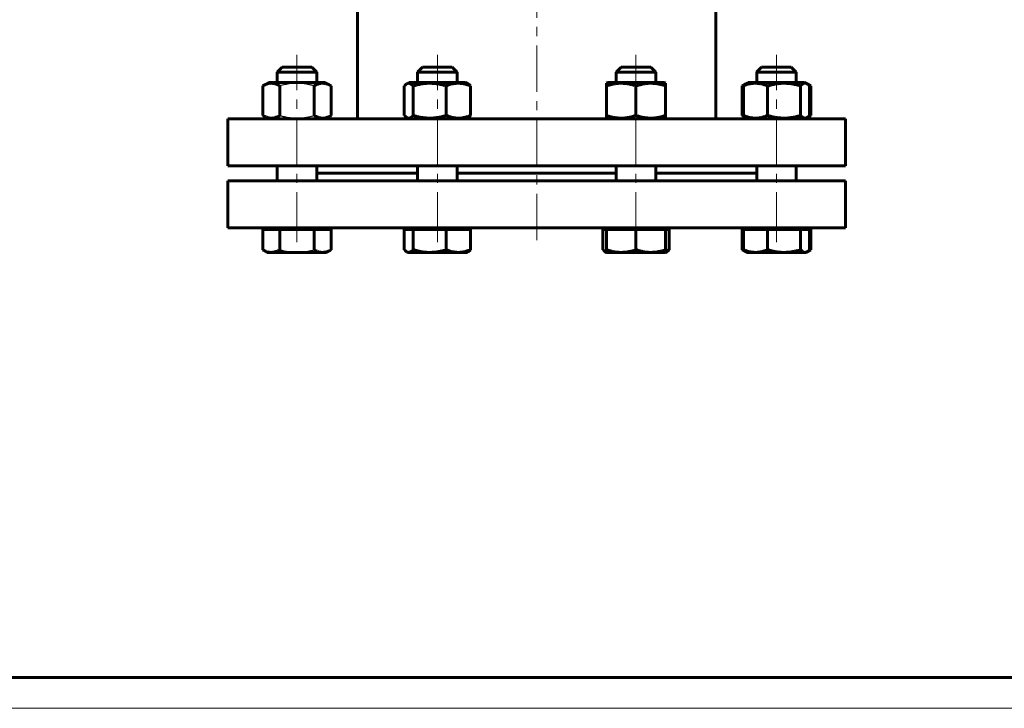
# Model space of a CAD drawing. Header units: millimetres. Extents: x 0 to 594, y 0 to 420.
# Tile 9 of 28: x 236 to 395, y 0 to 111. Entities that reach past the tile are written whole.
import ezdxf

# ---------------------------------------------------------------- set-up
doc = ezdxf.new("R2010")
doc.units = ezdxf.units.MM
for name, pattern in [('K5LT-1', [0]), ('K5LT_AXLED', [12, 7.5, -1.5, 1.5, -1.5]), ('K5LT_BASIC', [0]), ('K5LT_THIN', [0])]:
    doc.linetypes.add(name, pattern=pattern)
doc.layers.add('Системный слой', color=7, linetype='Continuous')
doc.layers.add('Системный слой (1)', color=251, linetype='Continuous', true_color=0x6c6c6c)
doc.styles.add('KDIMTEXTSTYLE', font='txt', dxfattribs={"width": 0.96, "oblique": 15, "height": 5})
doc.styles.add('KTEXTSTYLE', font='txt', dxfattribs={"width": 0.96, "height": 5})
doc.dimstyles.new('KDIMSTYLE (0.40)', dxfattribs={"dimtxt": 5, "dimasz": 1, "dimexe": 2, "dimexo": 0, "dimgap": 1, "dimtad": 1, "dimlfac": 2.5, "dimtxsty": 'KDIMTEXTSTYLE', "dimsah": 1, "dimcen": 0, "dimdle": 1, "dimadec": 0, "dimazin": 0, "dimtfac": 0.667, "dimtmove": 0, "dimatfit": 3, "dimfxl": 1, "dimtvp": 1, "dimtolj": 1, "dimtzin": 0, "dimarcsym": 0})

# ---------------------------------------------------------------- blocks, each defined once
blk = doc.blocks.new('U48')
at = {"layer": 'Системный слой (1)', "color": 143, "linetype": 'K5LT_BASIC', "lineweight": 60, "true_color": 0x33acca}
for p, q in [((290.25, 206.55), (290.25, 215.42)), ((290.25, 95.42), (290.25, 125.09))]:
    blk.add_line(p, q, dxfattribs=at)
blk = doc.blocks.new('U49')
at = {"layer": 'Системный слой (1)', "color": 143, "linetype": 'K5LT_BASIC', "lineweight": 60, "true_color": 0x33acca}
for p, q in [((348.25, 206.55), (348.25, 215.42)), ((348.25, 95.42), (348.25, 125.09))]:
    blk.add_line(p, q, dxfattribs=at)
blk = doc.blocks.new('U57')
at = {"layer": 'Системный слой (1)', "color": 143, "linetype": 'K5LT_BASIC', "lineweight": 60, "true_color": 0x33acca}
for p, q in [((299.97, 86.62), (283.64, 86.62)), ((332.12, 86.62), (306.37, 86.62)), ((354.85, 86.62), (338.52, 86.62))]:
    blk.add_line(p, q, dxfattribs=at)
blk = doc.blocks.new('U58')
at = {"layer": 'Системный слой (1)', "color": 143, "linetype": 'K5LT_BASIC', "lineweight": 60, "true_color": 0x33acca}
for p, q in [((352.64, 100.84), (352.51, 100.77)), ((352.77, 100.91), (352.64, 100.84)), ((352.9, 100.97), (352.77, 100.91))]:
    blk.add_line(p, q, dxfattribs=at)
blk = doc.blocks.new('U59')
at = {"layer": 'Системный слой (1)', "color": 143, "linetype": 'K5LT_BASIC', "lineweight": 60, "true_color": 0x33acca}
for p, q in [((363.33, 100.91), (363.2, 100.97)), ((363.46, 100.84), (363.33, 100.91)), ((363.59, 100.77), (363.46, 100.84))]:
    blk.add_line(p, q, dxfattribs=at)
blk = doc.blocks.new('U60')
at = {"layer": 'Системный слой (1)', "color": 143, "linetype": 'K5LT_BASIC', "lineweight": 60, "true_color": 0x33acca}
for p, q in [((352.51, 95.99), (352.64, 95.91)), ((352.64, 95.91), (352.77, 95.85)), ((352.77, 95.85), (352.9, 95.79))]:
    blk.add_line(p, q, dxfattribs=at)
blk = doc.blocks.new('U61')
at = {"layer": 'Системный слой (1)', "color": 143, "linetype": 'K5LT_BASIC', "lineweight": 60, "true_color": 0x33acca}
for p, q in [((362.61, 95.42), (363.02, 95.66)), ((363.02, 95.66), (363.59, 95.99))]:
    blk.add_line(p, q, dxfattribs=at)
blk = doc.blocks.new('U62')
at = {"layer": 'Системный слой (1)', "color": 143, "linetype": 'K5LT_BASIC', "lineweight": 60, "true_color": 0x33acca}
for p, q in [((363.2, 95.79), (363.33, 95.85)), ((363.33, 95.85), (363.46, 95.91)), ((363.46, 95.91), (363.59, 95.99))]:
    blk.add_line(p, q, dxfattribs=at)
blk = doc.blocks.new('U63')
at = {"layer": 'Системный слой (1)', "color": 143, "linetype": 'K5LT_BASIC', "lineweight": 60, "true_color": 0x33acca}
for p, q in [((340.12, 74.05), (340.31, 74.11)), ((340.31, 74.11), (340.49, 74.18)), ((340.49, 74.18), (340.67, 74.25))]:
    blk.add_line(p, q, dxfattribs=at)
blk = doc.blocks.new('U64')
at = {"layer": 'Системный слой (1)', "color": 143, "linetype": 'K5LT_BASIC', "lineweight": 60, "true_color": 0x33acca}
for p, q in [((329.97, 74.25), (330.09, 74.12)), ((330.09, 74.12), (330.22, 74)), ((330.22, 74), (330.35, 73.92)), ((330.35, 73.92), (330.41, 73.89)), ((330.41, 73.89), (330.46, 73.86)), ((330.46, 73.86), (330.52, 73.84))]:
    blk.add_line(p, q, dxfattribs=at)
blk = doc.blocks.new('U65')
at = {"layer": 'Системный слой (1)', "color": 143, "linetype": 'K5LT_BASIC', "lineweight": 60, "true_color": 0x33acca}
for p, q in [((352.51, 74.25), (352.64, 74.18)), ((352.64, 74.18), (352.77, 74.11)), ((352.77, 74.11), (352.9, 74.05))]:
    blk.add_line(p, q, dxfattribs=at)
blk = doc.blocks.new('U66')
at = {"layer": 'Системный слой (1)', "color": 143, "linetype": 'K5LT_BASIC', "lineweight": 60, "true_color": 0x33acca}
for p, q in [((363.02, 73.92), (362.85, 73.82)), ((363.59, 74.25), (363.02, 73.92))]:
    blk.add_line(p, q, dxfattribs=at)
blk = doc.blocks.new('U67')
at = {"layer": 'Системный слой (1)', "color": 143, "linetype": 'K5LT_BASIC', "lineweight": 60, "true_color": 0x33acca}
for p, q in [((363.2, 74.05), (363.33, 74.11)), ((363.33, 74.11), (363.46, 74.18)), ((363.46, 74.18), (363.59, 74.25))]:
    blk.add_line(p, q, dxfattribs=at)
blk = doc.blocks.new('U68')
at = {"layer": 'Системный слой (1)', "color": 143, "linetype": 'K5LT_BASIC', "lineweight": 60, "true_color": 0x33acca}
for p, q in [((297.82, 74.25), (297.95, 74.12)), ((297.95, 74.12), (298.08, 74)), ((298.08, 74), (298.2, 73.92)), ((298.2, 73.92), (298.32, 73.86)), ((298.32, 73.86), (298.43, 73.83)), ((298.43, 73.83), (298.54, 73.82))]:
    blk.add_line(p, q, dxfattribs=at)
blk = doc.blocks.new('U69')
at = {"layer": 'Системный слой (1)', "color": 143, "linetype": 'K5LT_BASIC', "lineweight": 60, "true_color": 0x33acca}
for p, q in [((300.77, 103.82), (304.87, 103.82)), ((304.87, 103.82), (305.57, 103.82))]:
    blk.add_line(p, q, dxfattribs=at)
blk = doc.blocks.new('U70')
at = {"layer": 'Системный слой (1)', "color": 143, "linetype": 'K5LT_BASIC', "lineweight": 60, "true_color": 0x33acca}
for p, q in [((299.97, 101.34), (299.97, 103.02)), ((299.97, 85.42), (299.97, 87.82))]:
    blk.add_line(p, q, dxfattribs=at)
blk = doc.blocks.new('U71')
at = {"layer": 'Системный слой (1)', "color": 143, "linetype": 'K5LT_BASIC', "lineweight": 60, "true_color": 0x33acca}
for p, q in [((306.37, 101.34), (306.37, 103.02)), ((306.37, 85.42), (306.37, 87.82))]:
    blk.add_line(p, q, dxfattribs=at)
blk = doc.blocks.new('U72')
at = {"layer": 'Системный слой (1)', "color": 143, "linetype": 'K5LT_BASIC', "lineweight": 60, "true_color": 0x33acca}
for p, q in [((299.97, 103.02), (305.44, 103.02)), ((305.44, 103.02), (306.37, 103.02))]:
    blk.add_line(p, q, dxfattribs=at)
blk = doc.blocks.new('U73')
at = {"layer": 'Системный слой (1)', "color": 143, "linetype": 'K5LT_BASIC', "lineweight": 60, "true_color": 0x33acca}
for p, q in [((362.69, 73.82), (362.8, 73.83)), ((362.8, 73.83), (362.91, 73.86)), ((362.91, 73.86), (363.02, 73.92)), ((363.02, 73.92), (363.15, 74)), ((363.15, 74), (363.28, 74.12)), ((363.28, 74.12), (363.4, 74.25))]:
    blk.add_line(p, q, dxfattribs=at)
blk = doc.blocks.new('U74')
at = {"layer": 'Системный слой (1)', "color": 143, "linetype": 'K5LT_BASIC', "lineweight": 60, "true_color": 0x33acca}
for p, q in [((354.85, 101.34), (354.85, 103.02)), ((354.85, 85.42), (354.85, 87.82))]:
    blk.add_line(p, q, dxfattribs=at)
blk = doc.blocks.new('U75')
at = {"layer": 'Системный слой (1)', "color": 143, "linetype": 'K5LT_BASIC', "lineweight": 60, "true_color": 0x33acca}
for p, q in [((361.25, 101.34), (361.25, 103.02)), ((361.25, 85.42), (361.25, 87.82))]:
    blk.add_line(p, q, dxfattribs=at)
blk = doc.blocks.new('U76')
at = {"layer": 'Системный слой (1)', "color": 143, "linetype": 'K5LT_BASIC', "lineweight": 60, "true_color": 0x33acca}
for p, q in [((277.24, 101.34), (277.24, 103.02)), ((277.24, 85.42), (277.24, 87.82))]:
    blk.add_line(p, q, dxfattribs=at)
blk = doc.blocks.new('U77')
at = {"layer": 'Системный слой (1)', "color": 143, "linetype": 'K5LT_BASIC', "lineweight": 60, "true_color": 0x33acca}
for p, q in [((283.64, 101.34), (283.64, 103.02)), ((283.64, 85.42), (283.64, 87.82))]:
    blk.add_line(p, q, dxfattribs=at)
blk = doc.blocks.new('U78')
at = {"layer": 'Системный слой (1)', "color": 143, "linetype": 'K5LT_BASIC', "lineweight": 60, "true_color": 0x33acca}
for p, q in [((277.24, 103.02), (280.44, 103.02)), ((280.44, 103.02), (283.64, 103.02))]:
    blk.add_line(p, q, dxfattribs=at)
blk = doc.blocks.new('U79')
at = {"layer": 'Системный слой (1)', "color": 143, "linetype": 'K5LT_BASIC', "lineweight": 60, "true_color": 0x33acca}
for p, q in [((278.04, 103.82), (280.44, 103.82)), ((280.44, 103.82), (282.84, 103.82))]:
    blk.add_line(p, q, dxfattribs=at)
blk = doc.blocks.new('U80')
at = {"layer": 'Системный слой (1)', "color": 143, "linetype": 'K5LT_BASIC', "lineweight": 60, "true_color": 0x33acca}
for p, q in [((299.95, 101.34), (298.61, 101.34)), ((307.73, 101.34), (299.95, 101.34))]:
    blk.add_line(p, q, dxfattribs=at)
blk = doc.blocks.new('U81')
at = {"layer": 'Системный слой (1)', "color": 143, "linetype": 'K5LT_BASIC', "lineweight": 60, "true_color": 0x33acca}
for p, q in [((297.95, 100.9), (297.82, 100.77)), ((298.08, 101.01), (297.95, 100.9)), ((298.2, 101.1), (298.08, 101.01)), ((298.56, 101.2), (298.2, 101.1)), ((298.91, 101.08), (298.56, 101.2)), ((299.26, 100.77), (298.91, 101.08))]:
    blk.add_line(p, q, dxfattribs=at)
blk = doc.blocks.new('U82')
at = {"layer": 'Системный слой (1)', "color": 143, "linetype": 'K5LT_BASIC', "lineweight": 60, "true_color": 0x33acca}
for p, q in [((297.82, 95.99), (297.95, 95.85)), ((297.95, 95.85), (298.08, 95.74)), ((298.08, 95.74), (298.2, 95.66)), ((298.2, 95.66), (298.29, 95.61)), ((298.65, 95.57), (299, 95.74)), ((299, 95.74), (299.26, 95.99)), ((298.29, 95.61), (298.65, 95.57))]:
    blk.add_line(p, q, dxfattribs=at)
blk = doc.blocks.new('U83')
at = {"layer": 'Системный слой (1)', "color": 143, "linetype": 'K5LT_BASIC', "lineweight": 60, "true_color": 0x33acca}
for p, q in [((335.32, 101.34), (330.76, 101.34)), ((339.88, 101.34), (335.32, 101.34))]:
    blk.add_line(p, q, dxfattribs=at)
blk = doc.blocks.new('U84')
at = {"layer": 'Системный слой (1)', "color": 143, "linetype": 'K5LT_BASIC', "lineweight": 60, "true_color": 0x33acca}
for p, q in [((362.22, 101.02), (361.97, 100.77)), ((362.58, 101.19), (362.22, 101.02)), ((362.93, 101.15), (362.58, 101.19)), ((363.02, 101.1), (362.93, 101.15)), ((363.15, 101.01), (363.02, 101.1)), ((363.28, 100.9), (363.15, 101.01)), ((363.4, 100.77), (363.28, 100.9))]:
    blk.add_line(p, q, dxfattribs=at)
blk = doc.blocks.new('U85')
at = {"layer": 'Системный слой (1)', "color": 143, "linetype": 'K5LT_BASIC', "lineweight": 60, "true_color": 0x33acca}
for p, q in [((361.97, 95.99), (362.31, 95.68)), ((362.31, 95.68), (362.67, 95.56)), ((362.67, 95.56), (363.02, 95.66)), ((363.02, 95.66), (363.15, 95.74)), ((363.15, 95.74), (363.28, 95.85)), ((363.28, 95.85), (363.4, 95.99))]:
    blk.add_line(p, q, dxfattribs=at)
blk = doc.blocks.new('U86')
at = {"layer": 'Системный слой (1)', "color": 143, "linetype": 'K5LT_BASIC', "lineweight": 60, "true_color": 0x33acca}
for p, q in [((361.27, 101.34), (353.49, 101.34)), ((362.61, 101.34), (361.27, 101.34))]:
    blk.add_line(p, q, dxfattribs=at)
blk = doc.blocks.new('U87')
at = {"layer": 'Системный слой (1)', "color": 143, "linetype": 'K5LT_BASIC', "lineweight": 60, "true_color": 0x33acca}
for p, q in [((332.12, 101.34), (332.12, 103.02)), ((332.12, 85.42), (332.12, 87.82))]:
    blk.add_line(p, q, dxfattribs=at)
blk = doc.blocks.new('U88')
at = {"layer": 'Системный слой (1)', "color": 143, "linetype": 'K5LT_BASIC', "lineweight": 60, "true_color": 0x33acca}
for p, q in [((338.52, 101.34), (338.52, 103.02)), ((338.52, 85.42), (338.52, 87.82))]:
    blk.add_line(p, q, dxfattribs=at)
blk = doc.blocks.new('U90')
at = {"layer": 'Системный слой (1)', "color": 143, "linetype": 'K5LT_BASIC', "lineweight": 60, "true_color": 0x33acca}
blk.add_line((285.41, 73.92), (285.41, 73.92), dxfattribs=at)
blk.add_line((285.41, 73.92), (285.41, 73.92), dxfattribs=at)
blk = doc.blocks.new('D8')
at = {"layer": 'Системный слой (1)'}
for points in [[(349.6, 199.04), (352.43, 203.22), (348.62, 199.92), (349.44, 199.85)], [(286.06, 128.42), (289.87, 131.72), (289.05, 131.78), (288.89, 132.59)]]:
    blk.add_hatch(color=7, dxfattribs=at).paths.add_polyline_path(points)
at = {"layer": 'Системный слой (1)', "color": 7, "linetype": 'K5LT_THIN', "lineweight": 18, "true_color": 0xffffff}
for p, q in [((352.43, 203.22), (358.96, 210.58)), ((358.96, 210.58), (377.21, 210.58)), ((286.06, 128.42), (352.43, 203.22)), ((348.62, 199.92), (352.43, 203.22)), ((352.43, 203.22), (349.6, 199.04)), ((349.44, 199.85), (348.62, 199.92)), ((349.6, 199.04), (349.44, 199.85)), ((286.06, 128.42), (288.89, 132.59)), ((288.89, 132.59), (289.05, 131.78)), ((289.87, 131.72), (286.06, 128.42)), ((289.05, 131.78), (289.87, 131.72))]:
    blk.add_line(p, q, dxfattribs=at)
blk.add_wipeout([(360.96, 211.58), (360.96, 218.96), (374.64, 218.96), (374.64, 211.58)]).dxf.layer = 'Системный слой (1)'
at = {"layer": 'Системный слой (1)', "color": 7, "char_height": 5, "attachment_point": 1, "style": 'KTEXTSTYLE'}
for s, insert in [('\\fArial|b0|c204|p34;\\H5.0;\\W1.000;\\Q15;\\fGOST Type AU|b0|i0|c204|p34;\\Q15;\\W0.960;⌀', (360.96, 218.17)), ('\\fArial|b0|c204|p34;\\H5.0;\\W1.000;\\Q15;\\fGOST Type AU|b0|i0|c204|p34;\\Q15;\\W0.960;250', (364.27, 218.17))]:
    blk.add_mtext(s, dxfattribs=dict(at, insert=insert))
blk = doc.blocks.new('KDIMARROW_01')
at = {"layer": 'Системный слой'}
blk.add_hatch(color=0, dxfattribs=at).paths.add_polyline_path([(0, 0), (-5, 0.66), (-4.5, 0), (-5, -0.66)])
at = {"layer": 'Системный слой', "color": 0, "linetype": 'K5LT_THIN', "lineweight": 18}
for p, q in [((-4.5, 0), (-5, 0.66)), ((-5, 0.66), (0, 0)), ((0, 0), (-5, -0.66)), ((-5, -0.66), (-4.5, 0))]:
    blk.add_line(p, q, dxfattribs=at)
at = {"layer": 'Системный слой (1)', "color": 0, "linetype": 'K5LT_THIN', "lineweight": 18}
blk.add_line((319.25, 165.82), (318.85, 165.82), dxfattribs=at)
blk = doc.blocks.new('U285')
at = {"color": 143, "linetype": 'K5LT_BASIC', "lineweight": 60, "true_color": 0x33acca}
blk.add_line((589, 5), (20, 5), dxfattribs=at)
at = {"color": 7, "linetype": 'K5LT_THIN', "lineweight": 18, "true_color": 0xffffff}
blk.add_line((594, 0), (0, 0), dxfattribs=at)

msp = doc.modelspace()

# ---------------------------------------------------------------- linework, layer by layer
at = {"layer": 'Системный слой (1)', "color": 30, "linetype": 'K5LT_AXLED', "lineweight": 18, "true_color": 0xff8000}
msp.add_line((319.247, 75.819), (319.247, 229.1863), dxfattribs=at)
at = {"layer": 'Системный слой (1)', "color": 143, "linetype": 'K5LT_BASIC', "lineweight": 60, "true_color": 0x33acca}
for p, q in [((277.2441, 103.019), (278.0441, 103.819)), ((283.6441, 103.019), (282.8441, 103.819)), ((299.9743, 103.019), (300.7743, 103.819)), ((306.3743, 103.019), (305.5743, 103.819)), ((332.1197, 103.019), (332.9197, 103.819)), ((332.9197, 103.819), (337.7197, 103.819)), ((338.5197, 103.019), (337.7197, 103.819)), ((354.8499, 103.019), (355.6499, 103.819)), ((355.6499, 103.819), (360.4499, 103.819)), ((361.2499, 103.019), (360.4499, 103.819)), ((361.2499, 103.019), (360.4499, 103.819)), ((332.1197, 103.019), (338.5197, 103.019)), ((354.8499, 103.019), (361.2499, 103.019)), ((274.9015, 100.7717), (275.8841, 101.339)), ((274.9015, 95.9863), (274.9015, 100.7717)), ((285.0041, 101.339), (275.8841, 101.339)), ((277.6728, 95.9863), (277.6728, 100.7717)), ((283.2153, 95.9863), (283.2153, 100.7717)), ((285.9866, 100.7717), (285.0041, 101.339)), ((285.9866, 95.9863), (285.9866, 100.7717)), ((297.8206, 95.9863), (297.8206, 100.7717)), ((298.205, 101.1027), (298.6143, 101.339)), ((299.2551, 95.9863), (299.2551, 100.7717)), ((304.6088, 95.9863), (304.6088, 100.7717)), ((308.1436, 101.1027), (307.7343, 101.339)), ((308.528, 95.9863), (308.528, 100.7717)), ((330.5197, 101.2004), (330.7597, 101.339)), ((330.5197, 100.7717), (330.5197, 101.2004)), ((330.5197, 95.9863), (330.5197, 100.7717)), ((335.3197, 95.9863), (335.3197, 100.7717)), ((340.1197, 101.2004), (339.8797, 101.339)), ((340.1197, 101.2004), (340.1197, 100.7717)), ((340.1197, 95.9863), (340.1197, 100.7717)), ((352.5074, 100.7717), (353.4899, 101.339)), ((352.5074, 95.9863), (352.5074, 100.7717)), ((352.6962, 95.9863), (352.6962, 100.7717)), ((353.0806, 101.1027), (353.4899, 101.339)), ((356.6154, 95.9863), (356.6154, 100.7717)), ((361.9691, 95.9863), (361.9691, 100.7717)), ((363.0193, 101.1027), (362.6099, 101.339)), ((363.5925, 100.7717), (363.0193, 101.1026)), ((363.4036, 95.9863), (363.4036, 100.7717)), ((363.5925, 95.9863), (363.5925, 100.7717)), ((275.8841, 95.419), (274.9015, 95.9863)), ((285.0041, 95.419), (285.9866, 95.9863)), ((285.0041, 95.419), (285.4134, 95.6553)), ((285.4133, 95.6553), (285.4134, 95.6553)), ((298.6143, 95.419), (298.205, 95.6553)), ((307.7343, 95.419), (308.1436, 95.6553)), ((330.5197, 95.5575), (330.5197, 95.9863)), ((340.1197, 95.9863), (340.1197, 95.5575)), ((353.4899, 95.419), (352.5074, 95.9863)), ((353.4899, 95.419), (353.0806, 95.6553)), ((362.6099, 95.419), (363.0193, 95.6553)), ((269.247, 87.819), (269.247, 95.419)), ((269.247, 95.419), (369.247, 95.419)), ((330.7597, 95.419), (330.5197, 95.5575)), ((339.8797, 95.419), (340.1197, 95.5575)), ((369.247, 87.819), (369.247, 95.419)), ((269.247, 87.819), (369.247, 87.819)), ((269.247, 85.419), (369.247, 85.419)), ((269.247, 77.819), (269.247, 85.419)), ((369.247, 77.819), (369.247, 85.419)), ((269.247, 77.819), (369.247, 77.819)), ((274.9015, 77.499), (274.9015, 74.2477)), ((274.9015, 77.499), (276.2871, 77.499)), ((275.6441, 77.819), (275.6441, 77.499)), ((276.2871, 77.499), (277.6728, 77.499)), ((277.6728, 77.499), (277.6728, 74.2477)), ((277.6728, 77.499), (280.4441, 77.499)), ((280.4441, 77.499), (283.2153, 77.499)), ((283.2153, 77.499), (284.601, 77.499)), ((283.2153, 77.499), (283.2153, 74.2477)), ((284.601, 77.499), (285.9866, 77.499)), ((285.2441, 77.819), (285.2441, 77.499)), ((285.2441, 77.819), (285.2441, 77.499)), ((285.9866, 77.499), (285.9866, 74.2477)), ((297.8206, 77.499), (298.5378, 77.499)), ((297.8206, 77.499), (297.8206, 74.2477)), ((298.3743, 77.819), (298.3743, 77.499)), ((298.5378, 77.499), (299.2551, 77.499)), ((299.2551, 77.499), (299.2551, 74.2477)), ((299.2551, 77.499), (301.932, 77.499)), ((301.932, 77.499), (304.6088, 77.499)), ((304.6088, 77.499), (306.5684, 77.499)), ((304.6088, 77.499), (304.6088, 74.2477)), ((306.5684, 77.499), (308.528, 77.499)), ((307.9743, 77.819), (307.9743, 77.499)), ((308.528, 77.499), (308.528, 74.2477)), ((329.966, 77.499), (330.5197, 77.499)), ((329.966, 77.499), (329.966, 74.2477)), ((330.5197, 77.819), (330.5197, 77.499)), ((330.5197, 77.499), (330.5197, 74.2477)), ((330.5197, 77.499), (332.9197, 77.499)), ((332.9197, 77.499), (335.3197, 77.499)), ((335.3197, 77.499), (337.7197, 77.499)), ((335.3197, 77.499), (335.3197, 74.2477)), ((337.7197, 77.499), (340.1197, 77.499)), ((340.1197, 77.819), (340.1197, 77.499)), ((340.1197, 77.499), (340.6734, 77.499)), ((340.1197, 77.499), (340.1197, 74.2477)), ((340.6734, 77.499), (340.6734, 74.2477)), ((352.5074, 77.499), (352.6962, 77.499)), ((352.5074, 77.499), (352.5074, 74.2477)), ((352.6962, 77.499), (352.6962, 74.2477)), ((352.6962, 77.499), (354.6558, 77.499)), ((353.2499, 77.819), (353.2499, 77.499)), ((354.6558, 77.499), (356.6154, 77.499)), ((356.6154, 77.499), (359.2923, 77.499)), ((356.6154, 77.499), (356.6154, 74.2477)), ((359.2923, 77.499), (361.9691, 77.499)), ((361.9691, 77.499), (361.9691, 74.2477)), ((361.9691, 77.499), (362.6864, 77.499)), ((362.6864, 77.499), (363.4036, 77.499)), ((362.8499, 77.819), (362.8499, 77.499)), ((363.4036, 77.499), (363.5925, 77.499)), ((363.4036, 77.499), (363.4036, 74.2477)), ((363.5925, 77.499), (363.5925, 74.2477)), ((274.9015, 74.2477), (275.6441, 73.819)), ((275.4747, 73.9167), (275.4747, 73.9168)), ((275.4747, 73.9167), (275.6441, 73.819)), ((275.6441, 73.819), (276.2871, 73.819)), ((276.2871, 73.819), (280.4441, 73.819)), ((280.4441, 73.819), (284.601, 73.819)), ((284.601, 73.819), (285.2441, 73.819)), ((285.9866, 74.2477), (285.2441, 73.819)), ((285.4134, 73.9167), (285.2441, 73.819)), ((298.205, 73.9167), (298.3743, 73.819)), ((298.3743, 73.819), (298.5378, 73.819)), ((298.5378, 73.819), (301.932, 73.819)), ((301.932, 73.819), (306.5684, 73.819)), ((306.5684, 73.819), (307.9743, 73.819)), ((308.1436, 73.9167), (307.9743, 73.819)), ((330.3504, 73.9167), (330.5197, 73.819)), ((330.5197, 73.819), (330.5197, 74.2477)), ((330.5197, 73.819), (332.9197, 73.819)), ((332.9197, 73.819), (337.7197, 73.819)), ((337.7197, 73.819), (340.1197, 73.819)), ((340.1197, 74.2477), (340.1197, 73.819)), ((340.289, 73.9167), (340.1197, 73.819)), ((352.5074, 74.2477), (353.2499, 73.819)), ((353.0806, 73.9167), (353.2499, 73.819)), ((353.2499, 73.819), (354.6558, 73.819)), ((354.6558, 73.819), (359.2923, 73.819)), ((359.2923, 73.819), (362.6864, 73.819)), ((362.6864, 73.819), (362.8499, 73.819)), ((363.0193, 73.9167), (362.8499, 73.819))]:
    msp.add_line(p, q, dxfattribs=at)
for points, knots in [([(277.6728, 100.7717), (277.5651, 100.8339), (277.3868, 100.9279), (277.1517, 101.0285), (276.9914, 101.0849), (276.8382, 101.1299), (276.6825, 101.1656), (276.5036, 101.1915), (276.3349, 101.2021), (276.1733, 101.1993), (276.0189, 101.185), (275.8692, 101.1604), (275.6984, 101.1207), (275.4626, 101.0469), (275.1887, 100.9294), (274.9885, 100.8219), (274.9015, 100.7717)], [0, 0, 0, 0, 2.03197676, 3.33971817, 4.35691028, 4.98286377, 6.14673398, 7.19733448, 8.23107414, 9.20464301, 10.12610383, 11.03238569, 11.92740894, 13.24282625, 15.35658079, 17, 17, 17, 17]), ([(285.9866, 100.7717), (285.8789, 100.8339), (285.7007, 100.9279), (285.4656, 101.0285), (285.3052, 101.0849), (285.152, 101.1299), (284.9963, 101.1656), (284.8175, 101.1915), (284.6488, 101.2021), (284.4872, 101.1993), (284.3327, 101.185), (284.1831, 101.1604), (284.0123, 101.1207), (283.7765, 101.0469), (283.5025, 100.9294), (283.3023, 100.8219), (283.2153, 100.7717)], [0, 0, 0, 0, 2.03197676, 3.33971817, 4.35691028, 4.98286377, 6.14673398, 7.19733448, 8.23107414, 9.20464301, 10.12610383, 11.03238569, 11.92740894, 13.24282625, 15.35658079, 17, 17, 17, 17]), ([(304.6088, 100.7717), (304.4261, 100.8263), (304.1563, 100.9008), (303.7664, 100.993), (303.4974, 101.0481), (303.1808, 101.1034), (302.9279, 101.1389), (302.6267, 101.1708), (302.3502, 101.1915), (302.0243, 101.2021), (301.7121, 101.1993), (301.4138, 101.185), (301.1246, 101.1604), (300.7947, 101.1207), (300.3392, 101.0469), (299.8099, 100.9294), (299.4231, 100.8219), (299.2551, 100.7717)], [0, 0, 0, 0, 1.88979329, 2.77228609, 3.97396019, 4.61319913, 5.96225261, 6.50830656, 7.62070709, 8.71525498, 9.7460926, 10.72175699, 11.68134955, 12.62902123, 14.02181603, 16.25990907, 18, 18, 18, 18]), ([(308.528, 100.7717), (308.3662, 100.8377), (308.1431, 100.9205), (307.8109, 101.0227), (307.5941, 101.0787), (307.3477, 101.1299), (307.1275, 101.1656), (306.8746, 101.1915), (306.6282, 101.2024), (306.3996, 101.199), (306.1461, 101.1816), (305.8739, 101.1467), (305.5342, 101.079), (305.1112, 100.9632), (304.7943, 100.8474), (304.6088, 100.7717)], [0, 0, 0, 0, 2.03202427, 2.78068749, 4.10062144, 4.68975414, 5.78516139, 6.77396186, 7.74689331, 8.75724699, 9.53045066, 10.80829449, 12.05516695, 13.66764409, 16, 16, 16, 16]), ([(308.1436, 101.1027), (308.185, 101.0787), (308.2545, 101.0316), (308.3829, 100.9247), (308.4695, 100.8369), (308.528, 100.7717)], [0, 0, 0, 0, 1.91250327, 3.22030261, 6, 6, 6, 6]), ([(335.3197, 100.7717), (335.1559, 100.8263), (334.914, 100.9008), (334.5644, 100.993), (334.3232, 101.0481), (334.0394, 101.1034), (333.8127, 101.1389), (333.5426, 101.1708), (333.2947, 101.1915), (333.0025, 101.2021), (332.7226, 101.1993), (332.4551, 101.185), (332.1958, 101.1604), (331.9001, 101.1207), (331.4916, 101.0469), (331.0171, 100.9294), (330.6703, 100.8219), (330.5197, 100.7717)], [0, 0, 0, 0, 1.88979329, 2.77228609, 3.97396019, 4.61319912, 5.96225261, 6.50830656, 7.62070709, 8.71525498, 9.7460926, 10.72175699, 11.68134955, 12.62902123, 14.02181603, 16.25990907, 18, 18, 18, 18]), ([(340.1197, 100.7717), (339.9559, 100.8263), (339.714, 100.9008), (339.3644, 100.993), (339.1232, 101.0481), (338.8394, 101.1034), (338.6127, 101.1389), (338.3426, 101.1708), (338.0947, 101.1915), (337.8025, 101.2021), (337.5226, 101.1993), (337.2551, 101.185), (336.9958, 101.1604), (336.7001, 101.1207), (336.2916, 101.0469), (335.8171, 100.9294), (335.4703, 100.8219), (335.3197, 100.7717)], [0, 0, 0, 0, 1.88979329, 2.77228609, 3.97396019, 4.61319913, 5.96225261, 6.50830656, 7.62070709, 8.71525498, 9.7460926, 10.72175699, 11.68134955, 12.62902123, 14.02181603, 16.25990907, 18, 18, 18, 18]), ([(356.6154, 100.7717), (356.4536, 100.8377), (356.2305, 100.9205), (355.8983, 101.0227), (355.6815, 101.0787), (355.4351, 101.1299), (355.2149, 101.1656), (354.962, 101.1915), (354.7156, 101.2024), (354.4871, 101.199), (354.2335, 101.1816), (353.9613, 101.1467), (353.6216, 101.079), (353.1986, 100.9632), (352.8817, 100.8474), (352.6962, 100.7717)], [0, 0, 0, 0, 2.03202427, 2.78068749, 4.10062144, 4.68975414, 5.78516139, 6.77396186, 7.74689331, 8.75724699, 9.53045066, 10.80829449, 12.05516695, 13.66764409, 16, 16, 16, 16]), ([(352.6962, 100.7717), (352.7366, 100.8167), (352.8057, 100.8889), (352.9336, 101.005), (353.0214, 101.0685), (353.0806, 101.1027)], [0, 0, 0, 0, 1.91828185, 3.26766112, 6, 6, 6, 6]), ([(361.9691, 100.7717), (361.7864, 100.8263), (361.5166, 100.9008), (361.1267, 100.993), (360.8577, 101.0481), (360.5411, 101.1034), (360.2882, 101.1389), (359.9871, 101.1708), (359.7105, 101.1915), (359.3846, 101.2021), (359.0724, 101.1993), (358.7741, 101.185), (358.4849, 101.1604), (358.155, 101.1207), (357.6995, 101.0469), (357.1702, 100.9294), (356.7834, 100.8219), (356.6154, 100.7717)], [0, 0, 0, 0, 1.88979329, 2.77228609, 3.97396019, 4.61319912, 5.96225261, 6.50830656, 7.62070709, 8.71525498, 9.7460926, 10.72175699, 11.68134955, 12.62902123, 14.02181603, 16.25990907, 18, 18, 18, 18]), ([(274.9015, 95.9863), (275.0092, 95.9241), (275.1874, 95.8301), (275.4225, 95.7295), (275.5829, 95.6731), (275.7361, 95.628), (275.8918, 95.5923), (276.0706, 95.5664), (276.2393, 95.5559), (276.4009, 95.5587), (276.5554, 95.573), (276.705, 95.5976), (276.8758, 95.6372), (277.1116, 95.711), (277.3856, 95.8286), (277.5858, 95.9361), (277.6728, 95.9863)], [0, 0, 0, 0, 2.03197676, 3.33971817, 4.35691028, 4.98286377, 6.14673398, 7.19733448, 8.23107414, 9.20464301, 10.12610383, 11.03238569, 11.92740894, 13.24282625, 15.35658079, 17, 17, 17, 17]), ([(283.2153, 95.9863), (283.323, 95.9241), (283.5013, 95.8301), (283.7364, 95.7295), (283.8967, 95.6731), (284.0499, 95.628), (284.2056, 95.5923), (284.3845, 95.5664), (284.5532, 95.5559), (284.7148, 95.5587), (284.8692, 95.573), (285.0189, 95.5976), (285.1897, 95.6372), (285.4255, 95.711), (285.6994, 95.8286), (285.8997, 95.9361), (285.9866, 95.9863)], [0, 0, 0, 0, 2.03197676, 3.33971817, 4.35691028, 4.98286377, 6.14673398, 7.19733448, 8.23107414, 9.20464301, 10.12610383, 11.03238569, 11.92740894, 13.24282625, 15.35658079, 17, 17, 17, 17]), ([(299.2551, 95.9863), (299.4378, 95.9317), (299.7076, 95.8572), (300.0976, 95.7649), (300.3665, 95.7098), (300.6831, 95.6546), (300.936, 95.619), (301.2372, 95.5871), (301.5137, 95.5664), (301.8396, 95.5559), (302.1518, 95.5587), (302.4501, 95.573), (302.7393, 95.5976), (303.0692, 95.6372), (303.5247, 95.711), (304.054, 95.8286), (304.4408, 95.9361), (304.6088, 95.9863)], [0, 0, 0, 0, 1.88979329, 2.77228609, 3.97396019, 4.61319913, 5.96225261, 6.50830656, 7.62070709, 8.71525498, 9.7460926, 10.72175699, 11.68134955, 12.62902123, 14.02181603, 16.25990907, 18, 18, 18, 18]), ([(304.6088, 95.9863), (304.7426, 95.9317), (304.9654, 95.8476), (305.2972, 95.7427), (305.5427, 95.6793), (305.7891, 95.628), (306.0093, 95.5923), (306.2622, 95.5664), (306.5008, 95.5559), (306.7294, 95.5587), (306.9477, 95.573), (307.1594, 95.5976), (307.4009, 95.6372), (307.7344, 95.711), (308.1219, 95.8286), (308.405, 95.9361), (308.528, 95.9863)], [0, 0, 0, 0, 1.78480478, 2.95448046, 4.35691028, 4.98286377, 6.14673398, 7.19733448, 8.23107414, 9.20464301, 10.12610383, 11.03238569, 11.92740894, 13.24282625, 15.35658079, 17, 17, 17, 17]), ([(308.528, 95.9863), (308.4876, 95.9413), (308.4186, 95.8691), (308.2907, 95.7529), (308.2028, 95.6895), (308.1436, 95.6553)], [0, 0, 0, 0, 1.91828185, 3.26766112, 6, 6, 6, 6]), ([(330.5197, 95.9863), (330.6835, 95.9317), (330.9254, 95.8572), (331.275, 95.7649), (331.5162, 95.7098), (331.8, 95.6546), (332.0267, 95.619), (332.2968, 95.5871), (332.5447, 95.5664), (332.8369, 95.5559), (333.1168, 95.5587), (333.3843, 95.573), (333.6435, 95.5976), (333.9393, 95.6372), (334.3477, 95.711), (334.8223, 95.8286), (335.1691, 95.9361), (335.3197, 95.9863)], [0, 0, 0, 0, 1.88979329, 2.77228609, 3.97396019, 4.61319913, 5.96225261, 6.50830656, 7.62070709, 8.71525498, 9.7460926, 10.72175699, 11.68134955, 12.62902123, 14.02181603, 16.25990907, 18, 18, 18, 18]), ([(335.3197, 95.9863), (335.4835, 95.9317), (335.7254, 95.8572), (336.075, 95.7649), (336.3162, 95.7098), (336.6, 95.6546), (336.8267, 95.619), (337.0968, 95.5871), (337.3447, 95.5664), (337.6369, 95.5559), (337.9168, 95.5587), (338.1843, 95.573), (338.4435, 95.5976), (338.7393, 95.6372), (339.1477, 95.711), (339.6223, 95.8286), (339.9691, 95.9361), (340.1197, 95.9863)], [0, 0, 0, 0, 1.88979329, 2.77228609, 3.97396019, 4.61319913, 5.96225261, 6.50830656, 7.62070709, 8.71525498, 9.7460926, 10.72175699, 11.68134955, 12.62902123, 14.02181603, 16.25990907, 18, 18, 18, 18]), ([(352.6962, 95.9863), (352.83, 95.9317), (353.0528, 95.8476), (353.3846, 95.7427), (353.6301, 95.6793), (353.8765, 95.628), (354.0967, 95.5923), (354.3496, 95.5664), (354.5882, 95.5559), (354.8168, 95.5587), (355.0352, 95.573), (355.2468, 95.5976), (355.4884, 95.6372), (355.8218, 95.711), (356.2093, 95.8286), (356.4924, 95.9361), (356.6154, 95.9863)], [0, 0, 0, 0, 1.78480478, 2.95448046, 4.35691028, 4.98286377, 6.14673398, 7.19733448, 8.23107414, 9.20464301, 10.12610383, 11.03238569, 11.92740894, 13.24282625, 15.35658079, 17, 17, 17, 17]), ([(353.0806, 95.6553), (353.0392, 95.6792), (352.9697, 95.7263), (352.8413, 95.8332), (352.7547, 95.9211), (352.6962, 95.9863)], [0, 0, 0, 0, 1.91250327, 3.22030261, 6, 6, 6, 6]), ([(356.6154, 95.9863), (356.7981, 95.9317), (357.0679, 95.8572), (357.4579, 95.7649), (357.7268, 95.7098), (358.0434, 95.6546), (358.2963, 95.619), (358.5975, 95.5871), (358.874, 95.5664), (359.1999, 95.5559), (359.5121, 95.5587), (359.8104, 95.573), (360.0996, 95.5976), (360.4295, 95.6372), (360.885, 95.711), (361.4144, 95.8286), (361.8011, 95.9361), (361.9691, 95.9863)], [0, 0, 0, 0, 1.88979329, 2.77228609, 3.97396019, 4.61319913, 5.96225261, 6.50830656, 7.62070709, 8.71525498, 9.7460926, 10.72175699, 11.68134955, 12.62902123, 14.02181603, 16.25990907, 18, 18, 18, 18]), ([(274.9015, 74.2477), (274.9938, 74.1944), (275.1363, 74.1182), (275.3302, 74.0297), (275.5006, 73.9618), (275.6897, 73.9004), (275.8996, 73.8515), (276.0985, 73.8245), (276.2283, 73.819), (276.2871, 73.819)], [0, 0, 0, 0, 2.04811613, 3.14539177, 4.2420772, 5.75149837, 7.23073793, 8.74733889, 10, 10, 10, 10]), ([(276.2871, 73.819), (276.3512, 73.819), (276.4768, 73.8248), (276.6773, 73.8521), (276.8964, 73.9028), (277.1103, 73.9745), (277.3726, 74.0845), (277.5511, 74.1774), (277.6728, 74.2477)], [0, 0, 0, 0, 1.2286886, 2.40797336, 3.8571296, 5.46193539, 6.56897438, 9, 9, 9, 9]), ([(283.2153, 74.2477), (283.3076, 74.1944), (283.4501, 74.1182), (283.6441, 74.0297), (283.8144, 73.9618), (284.0036, 73.9004), (284.2135, 73.8515), (284.4123, 73.8245), (284.5422, 73.819), (284.601, 73.819)], [0, 0, 0, 0, 2.04811613, 3.14539177, 4.2420772, 5.75149837, 7.23073793, 8.74733889, 10, 10, 10, 10]), ([(284.601, 73.819), (284.6651, 73.819), (284.7906, 73.8248), (284.9911, 73.8521), (285.2102, 73.9028), (285.4241, 73.9745), (285.6864, 74.0845), (285.8649, 74.1774), (285.9866, 74.2477)], [0, 0, 0, 0, 1.2286886, 2.40797336, 3.8571296, 5.46193539, 6.56897438, 9, 9, 9, 9]), ([(298.5378, 73.819), (298.571, 73.819), (298.636, 73.8248), (298.7398, 73.8521), (298.8532, 73.9028), (299.0286, 74.0164), (299.1634, 74.1455), (299.2551, 74.2477)], [0, 0, 0, 0, 1.09216764, 2.14042077, 3.42855965, 4.85505368, 8, 8, 8, 8]), ([(299.2551, 74.2477), (299.4334, 74.1944), (299.7087, 74.1182), (300.0834, 74.0297), (300.3551, 73.9736), (300.6603, 73.9194), (301.0094, 73.8699), (301.3944, 73.8345), (301.7056, 73.8208), (301.875, 73.819), (301.932, 73.819)], [0, 0, 0, 0, 2.25292775, 3.45993095, 4.66628492, 5.61661269, 7.21890695, 8.94425936, 10.3090089, 11, 11, 11, 11]), ([(301.932, 73.819), (302.0558, 73.819), (302.2983, 73.8248), (302.6856, 73.8521), (303.1089, 73.9028), (303.461, 73.9639), (303.8433, 74.0431), (304.1902, 74.1271), (304.4861, 74.211), (304.6088, 74.2477)], [0, 0, 0, 0, 1.36520955, 2.67552596, 4.28569956, 6.0688171, 6.61385763, 8.58985194, 10, 10, 10, 10]), ([(304.6088, 74.2477), (304.7665, 74.1833), (305.0387, 74.0822), (305.4419, 73.9631), (305.7928, 73.8857), (306.1314, 73.838), (306.3826, 73.8211), (306.5267, 73.819), (306.5684, 73.819)], [0, 0, 0, 0, 2.22744919, 3.81786948, 5.58846385, 7.04511228, 8.43464365, 9, 9, 9, 9]), ([(306.5684, 73.819), (306.6781, 73.819), (306.8834, 73.8271), (307.1978, 73.8626), (307.4883, 73.9159), (307.7631, 73.9836), (308.1035, 74.0845), (308.3559, 74.1774), (308.528, 74.2477)], [0, 0, 0, 0, 1.48719476, 2.78450386, 4.28152203, 5.46193539, 6.56897438, 9, 9, 9, 9]), ([(308.528, 74.2477), (308.4876, 74.2027), (308.4186, 74.1305), (308.2907, 74.0144), (308.2028, 73.9509), (308.1436, 73.9167)], [0, 0, 0, 0, 1.91828185, 3.26766111, 6, 6, 6, 6]), ([(330.5197, 74.2477), (330.6795, 74.1944), (330.9264, 74.1182), (331.2623, 74.0297), (331.5059, 73.9736), (331.7795, 73.9194), (332.0926, 73.8699), (332.4378, 73.8345), (332.7168, 73.8208), (332.8686, 73.819), (332.9197, 73.819)], [0, 0, 0, 0, 2.25292775, 3.45993095, 4.66628492, 5.61661269, 7.21890695, 8.94425936, 10.3090089, 11, 11, 11, 11]), ([(332.9197, 73.819), (333.0307, 73.819), (333.2482, 73.8248), (333.5954, 73.8521), (333.9749, 73.9028), (334.2906, 73.9639), (334.6334, 74.0431), (334.9444, 74.1271), (335.2097, 74.211), (335.3197, 74.2477)], [0, 0, 0, 0, 1.36520955, 2.67552596, 4.28569956, 6.0688171, 6.61385763, 8.58985194, 10, 10, 10, 10]), ([(335.3197, 74.2477), (335.4795, 74.1944), (335.7264, 74.1182), (336.0623, 74.0297), (336.3059, 73.9736), (336.5795, 73.9194), (336.8926, 73.8699), (337.2378, 73.8345), (337.5168, 73.8208), (337.6686, 73.819), (337.7197, 73.819)], [0, 0, 0, 0, 2.25292775, 3.45993095, 4.66628492, 5.61661269, 7.21890695, 8.94425936, 10.3090089, 11, 11, 11, 11]), ([(337.7197, 73.819), (337.8307, 73.819), (338.0482, 73.8248), (338.3954, 73.8521), (338.7749, 73.9028), (339.0906, 73.9639), (339.4334, 74.0431), (339.7444, 74.1271), (340.0097, 74.211), (340.1197, 74.2477)], [0, 0, 0, 0, 1.36520955, 2.67552596, 4.28569956, 6.0688171, 6.61385763, 8.58985194, 10, 10, 10, 10]), ([(340.6734, 74.2477), (340.633, 74.2027), (340.564, 74.1305), (340.4361, 74.0144), (340.3482, 73.9509), (340.289, 73.9167)], [0, 0, 0, 0, 1.91828185, 3.26766111, 6, 6, 6, 6]), ([(352.6962, 74.2477), (352.8539, 74.1833), (353.1261, 74.0822), (353.5293, 73.9631), (353.8802, 73.8857), (354.2188, 73.838), (354.47, 73.8211), (354.6141, 73.819), (354.6558, 73.819)], [0, 0, 0, 0, 2.22744919, 3.81786948, 5.58846385, 7.04511228, 8.43464365, 9, 9, 9, 9]), ([(353.0806, 73.9167), (353.0392, 73.9406), (352.9697, 73.9878), (352.8413, 74.0947), (352.7547, 74.1825), (352.6962, 74.2477)], [0, 0, 0, 0, 1.91250327, 3.22030261, 6, 6, 6, 6]), ([(354.6558, 73.819), (354.7656, 73.819), (354.9708, 73.8271), (355.2853, 73.8626), (355.5758, 73.9159), (355.8506, 73.9836), (356.1909, 74.0845), (356.4433, 74.1774), (356.6154, 74.2477)], [0, 0, 0, 0, 1.48719476, 2.78450386, 4.28152203, 5.46193539, 6.56897438, 9, 9, 9, 9]), ([(356.6154, 74.2477), (356.7937, 74.1944), (357.069, 74.1182), (357.4437, 74.0297), (357.7154, 73.9736), (358.0206, 73.9194), (358.3697, 73.8699), (358.7547, 73.8345), (359.0659, 73.8208), (359.2353, 73.819), (359.2923, 73.819)], [0, 0, 0, 0, 2.25292775, 3.45993095, 4.66628492, 5.61661269, 7.21890695, 8.94425936, 10.3090089, 11, 11, 11, 11]), ([(359.2923, 73.819), (359.4161, 73.819), (359.6586, 73.8248), (360.0459, 73.8521), (360.4692, 73.9028), (360.8213, 73.9639), (361.2036, 74.0431), (361.5505, 74.1271), (361.8464, 74.211), (361.9691, 74.2477)], [0, 0, 0, 0, 1.36520955, 2.67552596, 4.28569956, 6.0688171, 6.61385763, 8.58985194, 10, 10, 10, 10]), ([(361.9691, 74.2477), (362.0169, 74.1944), (362.1164, 74.0917), (362.2529, 73.9783), (362.3771, 73.9004), (362.4858, 73.8515), (362.5887, 73.8245), (362.6559, 73.819), (362.6864, 73.819)], [0, 0, 0, 0, 1.84330452, 3.81786948, 5.17634853, 6.50766414, 7.87260501, 9, 9, 9, 9])]:
    msp.add_open_spline(points, degree=3, knots=knots, dxfattribs=at)
at = {"layer": 'Системный слой (1)', "color": 7, "linetype": 'K5LT-1'}
for points, knots in [([(283.2153, 100.7717), (283.0862, 100.809), (282.7562, 100.8993), (282.1566, 101.0376), (281.5532, 101.1345), (281.0874, 101.1774), (280.8281, 101.1923), (280.6602, 101.1981), (280.5193, 101.2003), (280.3677, 101.2007), (280.1777, 101.1972), (279.9495, 101.1868), (279.6218, 101.163), (279.1471, 101.1075), (278.6064, 101.0091), (278.0996, 100.8902), (277.8146, 100.8126), (277.6728, 100.7717)], [0, 0, 0, 0, 3.15229629, 8.02402693, 14.43035773, 17.47429983, 18.99627089, 20.51824194, 21.40985484, 22.30146773, 24.08469353, 25.86791932, 27.65114512, 31.79250392, 37.07252473, 40.53626237, 44, 44, 44, 44]), ([(277.6728, 95.9863), (277.8019, 95.949), (278.1319, 95.8587), (278.7315, 95.7203), (279.3349, 95.6234), (279.8007, 95.5806), (280.06, 95.5656), (280.2279, 95.5599), (280.3688, 95.5576), (280.5204, 95.5573), (280.7104, 95.5608), (280.9386, 95.5712), (281.2663, 95.595), (281.741, 95.6504), (282.2817, 95.7488), (282.7885, 95.8677), (283.0735, 95.9453), (283.2153, 95.9863)], [0, 0, 0, 0, 3.15229629, 8.02402693, 14.43035773, 17.47429983, 18.99627089, 20.51824194, 21.40985484, 22.30146773, 24.08469353, 25.86791932, 27.65114512, 31.79250392, 37.07252473, 40.53626237, 44, 44, 44, 44]), ([(277.6728, 74.2477), (277.7315, 74.2308), (277.8843, 74.1877), (278.1797, 74.11), (278.5911, 74.0146), (279.0221, 73.9346), (279.4235, 73.8788), (279.7062, 73.8502), (279.9329, 73.8341), (280.1033, 73.8254), (280.2739, 73.8201), (280.3874, 73.819), (280.4441, 73.819)], [0, 0, 0, 0, 1.43286195, 3.72544107, 7.16430976, 11.33828068, 14.00371051, 16.66914034, 18.00185526, 19.33457017, 20.66728509, 22, 22, 22, 22]), ([(280.4441, 73.819), (280.5214, 73.819), (280.6763, 73.8211), (280.9091, 73.8309), (281.1411, 73.847), (281.4309, 73.875), (281.7776, 73.921), (282.2408, 74.0027), (282.7206, 74.1109), (283.064, 74.204), (283.2153, 74.2477)], [0, 0, 0, 0, 1.81846407, 3.63692813, 5.4553922, 7.27385627, 10.46569137, 13.65752648, 18.30421618, 22, 22, 22, 22])]:
    msp.add_open_spline(points, degree=3, knots=knots, dxfattribs=at)

# ---------------------------------------------------------------- block references
at = {"layer": 'Системный слой (1)'}
for name in ['U48', 'U49', 'U79', 'U69', 'U76', 'U78', 'U77', 'U70', 'U72', 'U71', 'U87', 'U88', 'U74', 'U75', 'U81', 'U80', 'U83', 'U58', 'U86', 'U84', 'U59', 'U82', 'U60', 'U85', 'U61', 'U62', 'U57', 'U90', 'U68', 'U64', 'U63', 'U65', 'U73', 'U66', 'U67']:
    msp.add_blockref(name, (0, 0), dxfattribs=at)

# ---------------------------------------------------------------- next in the draw order: dimensions: what is measured, and where the dimension line sits
at = {"layer": 'Системный слой (1)', "color": 7}
dim = msp.add_diameter_dim_2p(p1=(236.2887, 72.3154), p2=(402.2053, 259.3226), dimstyle='KDIMSTYLE (0.40)', override={"dimtih": 1, "dimtoh": 1, "dimpost": '\\fGOST Type AU|b0|c204|p34;\\H5.0;\\W0.960;\\Q15;<>', "dimblk1": 'KDIMARROW_01', "dimblk2": 'KDIMARROW_01', "dimclrt": 7, "dimtol": 1, "dimtp": 0, "dimtm": 0, "dimtdec": 5, "dimtmove": 1, "dimatfit": 2, "dimtolj": 1}, dxfattribs=at)
dim.commit()
dim.dimension.update_dxf_attribs({"geometry": 'D8', "text_midpoint": (360.9585, 210.5785), "dimtype": 163})

# ---------------------------------------------------------------- next in the draw order: linework, layer by layer
at = {"layer": 'Системный слой (1)', "color": 30, "linetype": 'K5LT_AXLED', "lineweight": 18, "true_color": 0xff8000}
for p, q in [((280.4441, 76.059), (280.4441, 105.819)), ((303.1743, 76.059), (303.1743, 105.819)), ((335.3197, 76.059), (335.3197, 105.819)), ((358.0499, 76.059), (358.0499, 105.819)), ((280.4441, 75.499), (280.4441, 79.819)), ((303.1743, 75.499), (303.1743, 79.819)), ((335.3197, 75.499), (335.3197, 79.819)), ((358.0499, 75.499), (358.0499, 79.819))]:
    msp.add_line(p, q, dxfattribs=at)

# ---------------------------------------------------------------- next in the draw order: block references
msp.add_blockref('U285', (0, 0))

doc.saveas('drawing.dxf')
